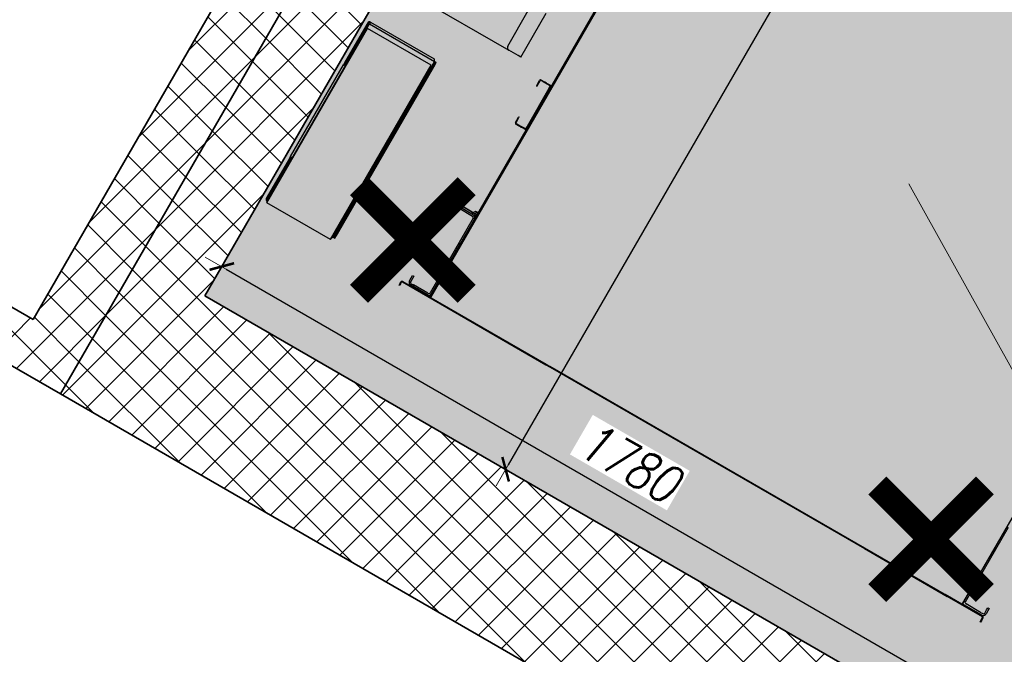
# Model space of a CAD drawing. Header units: millimetres. Extents: x 558 to 24471, y -5755 to 7551.
# Tile 5 of 36: x 23162 to 23356, y 6632 to 6757. Entities that reach past the tile are written whole.
import ezdxf

# ---------------------------------------------------------------- set-up
doc = ezdxf.new("R2010")
doc.units = ezdxf.units.MM
doc.layers.add('K_Dzwig', color=10, linetype='Continuous')
for name, color, linetype, lineweight in [('K_Grube', 4, 'Continuous', 35), ('K_Kreskowanie', 8, 'Continuous', 5), ('K_Opis_zmienny', 2, 'Continuous', 13), ('K_Wyburzenia', 8, 'Continuous', 5), ('K_Wymiarowanie', 84, 'Continuous', 13)]:
    doc.layers.add(name, color=color, linetype=linetype, lineweight=lineweight)
doc.styles.add('Zwykły 50', font='romans.shx', dxfattribs={"width": 0.8, "oblique": 10, "height": 7.5})
doc.dimstyles.new('Skala_50', dxfattribs={"dimtxt": 7.5, "dimasz": 1, "dimexe": 1.25, "dimexo": 0.625, "dimgap": 3, "dimtad": 1, "dimdec": 1, "dimlfac": 10, "dimrnd": 0.5, "dimdsep": 46, "dimtxsty": 'Zwykły 50', "dimblk": 'Wymiar', "dimcen": 2.5, "dimse1": 1, "dimse2": 1, "dimazin": 0, "dimtfac": 1, "dimtdec": 1, "dimtix": 1, "dimtmove": 0, "dimatfit": 3, "dimfxl": 1, "dimtfill": 1, "dimarcsym": 0})
pattern_1 = [(45, (2962.861, -2454.189), (-3.5921024, 3.5921024), []), (135, (2962.861, -2454.189), (-3.5921024, -3.5921024), [])]

# ---------------------------------------------------------------- blocks, each defined once
blk = doc.blocks.new('kabina')
at = {"layer": 'K_Dzwig'}
for p, q in [((17788.31, -7356.88), (17788.31, -7159.85)), ((17788.01, -7254.61), (17788.01, -7356.88)), ((17909.31, -7356.88), (17909.31, -7284.47)), ((17779.96, -7306.95), (17779.96, -7296.95)), ((17776.66, -7306.35), (17776.66, -7298.25)), ((17755.76, -7306.95), (17777.26, -7306.95)), ((17779.36, -7306.95), (17777.26, -7306.95)), ((17779.96, -7306.95), (17779.36, -7306.95)), ((17785.51, -7309.09), (17785.63, -7309.09)), ((17785.51, -7310.25), (17785.51, -7309.09)), ((17785.63, -7310.25), (17785.51, -7310.25)), ((17785.51, -7310.25), (17785.51, -7310.35)), ((17785.51, -7310.35), (17785.63, -7310.35)), ((17785.63, -7310.25), (17785.63, -7309.09)), ((17785.63, -7310.35), (17785.63, -7310.25)), ((17785.75, -7308.97), (17785.75, -7308.85)), ((17786.42, -7308.85), (17785.75, -7308.85)), ((17786.42, -7308.97), (17785.75, -7308.97)), ((17786.42, -7308.85), (17786.42, -7308.97)), ((17786.52, -7308.85), (17786.42, -7308.85)), ((17786.42, -7308.97), (17786.52, -7308.97)), ((17786.52, -7308.97), (17786.52, -7308.85)), ((17786.94, -7308.85), (17786.52, -7308.85)), ((17786.94, -7308.97), (17786.52, -7308.97)), ((17787.04, -7308.85), (17786.94, -7308.85)), ((17786.94, -7308.85), (17786.94, -7308.97)), ((17786.94, -7308.97), (17787.04, -7308.97)), ((17787.04, -7308.97), (17787.04, -7308.85)), ((17787.77, -7308.85), (17787.04, -7308.85)), ((17787.77, -7308.97), (17787.04, -7308.97)), ((17787.77, -7308.97), (17787.77, -7308.85)), ((17787.89, -7309.09), (17788.01, -7309.09)), ((17787.89, -7309.45), (17787.89, -7309.09)), ((17788.01, -7309.45), (17787.89, -7309.45)), ((17787.89, -7309.45), (17787.89, -7309.55)), ((17787.89, -7309.55), (17788.01, -7309.55)), ((17787.89, -7309.55), (17787.89, -7318.15)), ((17750.66, -7316.18), (17750.46, -7316.18)), ((17750.46, -7316.18), (17750.46, -7324.78)), ((17750.66, -7316.18), (17750.66, -7324.78)), ((17750.86, -7315.78), (17765.33, -7315.78)), ((17750.86, -7315.78), (17750.86, -7316.18)), ((17750.86, -7316.18), (17765.66, -7316.18)), ((17750.86, -7356.18), (17750.86, -7316.18)), ((17765.66, -7356.18), (17765.66, -7316.18)), ((17765.66, -7316.18), (17765.86, -7316.18)), ((17766.06, -7316.18), (17765.86, -7316.18)), ((17765.86, -7316.18), (17765.86, -7317.18)), ((17766.06, -7317.18), (17766.06, -7316.18)), ((17750.96, -7356.88), (17750.96, -7317.18)), ((17765.46, -7317.18), (17750.96, -7317.18)), ((17765.46, -7356.88), (17765.46, -7317.18)), ((17765.86, -7317.18), (17766.06, -7317.18)), ((17765.86, -7355.18), (17765.86, -7317.18)), ((17766.06, -7355.18), (17766.06, -7317.18)), ((17785.63, -7317.35), (17785.51, -7317.35)), ((17785.51, -7317.35), (17785.51, -7317.45)), ((17785.51, -7317.45), (17785.63, -7317.45)), ((17785.51, -7318.61), (17785.51, -7317.45)), ((17785.63, -7317.45), (17785.63, -7317.35)), ((17785.63, -7318.61), (17785.63, -7317.45)), ((17788.01, -7318.15), (17787.89, -7318.15)), ((17787.89, -7318.15), (17787.89, -7318.25)), ((17787.89, -7318.25), (17788.01, -7318.25)), ((17787.89, -7318.25), (17787.89, -7318.61)), ((17785.51, -7318.61), (17785.63, -7318.61)), ((17785.75, -7318.85), (17785.75, -7318.73)), ((17785.75, -7318.73), (17786.42, -7318.73)), ((17785.75, -7318.85), (17786.42, -7318.85)), ((17786.42, -7318.73), (17786.42, -7318.85)), ((17786.52, -7318.73), (17786.42, -7318.73)), ((17786.42, -7318.85), (17786.52, -7318.85)), ((17786.52, -7318.85), (17786.52, -7318.73)), ((17786.52, -7318.73), (17786.94, -7318.73)), ((17786.52, -7318.85), (17786.94, -7318.85)), ((17786.94, -7318.73), (17786.94, -7318.85)), ((17787.04, -7318.73), (17786.94, -7318.73)), ((17786.94, -7318.85), (17787.04, -7318.85)), ((17787.04, -7318.85), (17787.04, -7318.73)), ((17787.77, -7318.73), (17787.04, -7318.73)), ((17787.77, -7318.85), (17787.04, -7318.85)), ((17787.77, -7318.73), (17787.77, -7318.85)), ((17787.89, -7318.61), (17788.01, -7318.61)), ((17750.66, -7324.78), (17750.46, -7324.78)), ((17750.46, -7324.78), (17750.46, -7325.78)), ((17750.46, -7325.78), (17750.66, -7325.78)), ((17750.46, -7346.58), (17750.46, -7325.78)), ((17750.66, -7325.78), (17750.66, -7324.78)), ((17787.71, -7337.83), (17787.71, -7337.74)), ((17783.01, -7339.83), (17783.01, -7339.13)), ((17783.31, -7339.13), (17783.31, -7339.83)), ((17783.61, -7338.53), (17784.11, -7338.53)), ((17784.11, -7338.83), (17783.61, -7338.83)), ((17784.11, -7338.53), (17787.41, -7338.53)), ((17784.11, -7338.83), (17787.41, -7338.83)), ((17784.51, -7338.53), (17784.51, -7338.23)), ((17784.51, -7338.23), (17785.01, -7338.23)), ((17785.01, -7338.16), (17786.89, -7338.16)), ((17786.89, -7338.23), (17785.01, -7338.23)), ((17786.89, -7338.23), (17787.3, -7338.23)), ((17787.41, -7338.23), (17787.3, -7338.23)), ((17787.71, -7337.93), (17787.71, -7337.83)), ((17787.71, -7339.13), (17787.71, -7356.13)), ((17909.61, -7356.13), (17909.61, -7339.13)), ((17783.01, -7340.33), (17783.01, -7339.83)), ((17783.31, -7340.33), (17783.01, -7340.33)), ((17783.31, -7339.83), (17783.31, -7340.33)), ((17788.01, -7344.78), (17788.01, -7356.13)), ((17788.31, -7356.87), (17788.31, -7343.82)), ((17909.31, -7356.63), (17909.31, -7343.82)), ((17909.31, -7344.72), (17909.31, -7344.82)), ((17909.31, -7356.13), (17909.31, -7344.82)), ((17750.66, -7346.58), (17750.46, -7346.58)), ((17750.46, -7346.58), (17750.46, -7347.58)), ((17750.66, -7347.58), (17750.66, -7346.58)), ((17750.46, -7347.58), (17750.66, -7347.58)), ((17750.46, -7347.58), (17750.46, -7356.18)), ((17750.66, -7347.58), (17750.66, -7356.18)), ((17766.06, -7355.18), (17765.86, -7355.18)), ((17765.86, -7355.18), (17765.86, -7356.18)), ((17766.06, -7356.18), (17766.06, -7355.18)), ((17783.01, -7355.43), (17783.01, -7354.93)), ((17783.01, -7354.93), (17783.31, -7354.93)), ((17783.31, -7354.93), (17783.31, -7355.43)), ((17914.01, -7355.43), (17914.01, -7354.93)), ((17914.01, -7354.93), (17914.31, -7354.93)), ((17914.31, -7354.93), (17914.31, -7355.43)), ((17750.66, -7356.18), (17750.46, -7356.18)), ((17750.86, -7356.18), (17750.86, -7356.58)), ((17750.86, -7356.18), (17750.96, -7356.18)), ((17750.96, -7356.58), (17750.86, -7356.58)), ((17765.46, -7356.88), (17750.96, -7356.88)), ((17765.46, -7356.18), (17765.66, -7356.18)), ((17765.66, -7356.18), (17765.86, -7356.18)), ((17765.86, -7356.18), (17766.06, -7356.18)), ((17781.69, -7357.58), (17781.69, -7357.12)), ((17781.81, -7357.58), (17781.81, -7357.12)), ((17781.93, -7356.88), (17814.61, -7356.88)), ((17781.93, -7357), (17814.61, -7357)), ((17783.01, -7356.13), (17783.01, -7355.43)), ((17783.31, -7355.43), (17783.31, -7356.13)), ((17783.61, -7356.43), (17784.11, -7356.43)), ((17784.11, -7356.73), (17783.61, -7356.73)), ((17787.41, -7356.43), (17784.11, -7356.43)), ((17788.01, -7356.73), (17784.11, -7356.73)), ((17784.83, -7356.88), (17784.83, -7356.76)), ((17784.83, -7356.76), (17784.97, -7356.76)), ((17784.97, -7356.76), (17787.28, -7356.76)), ((17787.28, -7356.76), (17787.64, -7356.76)), ((17787.64, -7356.76), (17787.89, -7356.76)), ((17787.89, -7356.88), (17787.89, -7356.76)), ((17788.01, -7356.88), (17788.01, -7356.13)), ((17809.73, -7357), (17810.61, -7357)), ((17814.61, -7356.88), (17815.57, -7356.88)), ((17814.61, -7357), (17815.57, -7357)), ((17909.18, -7356.88), (17815.47, -7356.88)), ((17815.57, -7356.88), (17891.11, -7356.88)), ((17815.57, -7357), (17887.11, -7357)), ((17887.11, -7357), (17905.93, -7357)), ((17891.11, -7356.88), (17905.45, -7356.88)), ((17913.95, -7356.88), (17905.45, -7356.88)), ((17913.95, -7357), (17905.93, -7357)), ((17909.31, -7356.01), (17909.31, -7356.64)), ((17909.31, -7356.13), (17909.31, -7356.51)), ((17909.31, -7356.51), (17909.31, -7356.64)), ((17909.31, -7356.64), (17909.31, -7356.88)), ((17909.31, -7356.76), (17910.03, -7356.76)), ((17913.21, -7356.43), (17909.91, -7356.43)), ((17910.03, -7356.76), (17912.34, -7356.76)), ((17912.34, -7356.76), (17913.88, -7356.76)), ((17912.49, -7356.76), (17912.49, -7356.88)), ((17913.21, -7356.43), (17913.71, -7356.43)), ((17914.01, -7356.13), (17914.01, -7355.43)), ((17914.07, -7357.78), (17914.07, -7357.12)), ((17914.19, -7357.78), (17914.19, -7357.12)), ((17914.31, -7355.43), (17914.31, -7356.13)), ((17781.69, -7357.88), (17781.69, -7357.58)), ((17781.81, -7357.88), (17781.69, -7357.88)), ((17781.81, -7357.58), (17781.81, -7357.88)), ((17914.07, -7358.08), (17914.07, -7357.78)), ((17914.19, -7358.08), (17914.07, -7358.08)), ((17914.19, -7357.78), (17914.19, -7358.08))]:
    blk.add_line(p, q, dxfattribs=at)
for centre, radius, start, end in [((17777.26, -7306.35), 0.6, 180, 270), ((17785.75, -7309.09), 0.24, 90, 180), ((17785.75, -7309.09), 0.12, 90, 180), ((17787.77, -7309.09), 0.24, 0, 90), ((17787.77, -7309.09), 0.12, 0, 90), ((17750.86, -7316.18), 0.4, 90, 180), ((17750.86, -7316.18), 0.2, 90, 180), ((17785.75, -7318.61), 0.24, 180, 270), ((17785.75, -7318.61), 0.12, 180, 270), ((17787.77, -7318.61), 0.12, 270, 0), ((17787.77, -7318.61), 0.24, 270, 0), ((17785.01, -7337.66), 0.5, 180, 270), ((17783.61, -7339.13), 0.6, 90, 180), ((17783.61, -7339.13), 0.3, 90, 180), ((17786.89, -7337.66), 0.5, 270, 325.1713), ((17787.71, -7338.23), 0.5, 126.9293, 145.1713), ((17787.41, -7339.13), 0.6, 0, 90), ((17787.41, -7339.13), 0.3, 0, 90), ((17750.86, -7356.18), 0.4, 180, 270), ((17750.86, -7356.18), 0.2, 180, 270), ((17781.93, -7357.12), 0.24, 90, 180), ((17781.93, -7357.12), 0.12, 90, 180), ((17783.61, -7356.13), 0.6, 180, 270), ((17783.61, -7356.13), 0.3, 180, 270), ((17787.41, -7356.13), 0.3, 270, 0), ((17909.91, -7356.13), 0.3, 180, 270), ((17913.71, -7356.13), 0.3, 270, 0), ((17913.44, -7356), 0.872, 299.8967, 351.6756), ((17913.95, -7357.12), 0.24, 0, 90), ((17913.95, -7357.12), 0.12, 0, 90)]:
    blk.add_arc(centre, radius, start, end, dxfattribs=at)
for points, knots in [([(17765.66, -7316.18), (17765.63, -7316.13), (17765.58, -7316.03), (17765.5, -7315.9), (17765.42, -7315.81), (17765.36, -7315.78), (17765.33, -7315.78), (17765.33, -7315.78)], [0, 0, 0, 0, 0.242453, 0.485052, 0.72766, 0.970257, 1, 1, 1, 1]), ([(17788.01, -7337.83), (17788.01, -7337.81), (17788, -7337.78), (17787.97, -7337.75), (17787.91, -7337.73), (17787.84, -7337.73), (17787.75, -7337.73), (17787.64, -7337.75), (17787.53, -7337.78), (17787.45, -7337.81), (17787.41, -7337.83)], [0, 0, 0, 0, 0.12588, 0.248882, 0.370299, 0.491473, 0.613756, 0.738462, 0.86683, 1, 1, 1, 1]), ([(17787.41, -7338.53), (17787.45, -7338.53), (17787.52, -7338.52), (17787.63, -7338.49), (17787.74, -7338.43), (17787.83, -7338.36), (17787.91, -7338.27), (17787.96, -7338.16), (17788, -7338.05), (17788.01, -7337.97), (17788.01, -7337.93)], [0, 0, 0, 0, 0.12588, 0.248882, 0.370299, 0.491473, 0.613756, 0.738462, 0.86683, 1, 1, 1, 1]), ([(17787.41, -7338.23), (17787.43, -7338.23), (17787.46, -7338.22), (17787.52, -7338.21), (17787.57, -7338.18), (17787.62, -7338.14), (17787.66, -7338.1), (17787.69, -7338.04), (17787.7, -7337.98), (17787.71, -7337.95), (17787.71, -7337.93)], [0, 0, 0, 0, 0.137366, 0.262722, 0.379719, 0.492821, 0.606948, 0.726897, 0.856818, 1, 1, 1, 1]), ([(17765.46, -7356.5), (17765.47, -7356.49), (17765.51, -7356.46), (17765.57, -7356.35), (17765.63, -7356.24), (17765.65, -7356.19), (17765.66, -7356.18)], [0, 0, 0, 0, 0.153268, 0.552149, 0.951091, 1, 1, 1, 1])]:
    blk.add_open_spline(points, degree=3, knots=knots, dxfattribs=at)
blk = doc.blocks.new('Wymiar')
for p, q in [((0, -5), (0, 5)), ((-3.75, 0), (3.75, 0))]:
    blk.add_line(p, q)
at = {"const_width": 0.5}
blk.add_lwpolyline([(-1.77, -1.77), (1.77, 1.77)], dxfattribs=at)
blk = doc.blocks.new('*D711')
at = {"layer": 'Defpoints', "color": 0}
for p in [(23337.26, 6890.36), (23221.26, 6689.44), (23258.07, 6668.19)]:
    blk.add_point(p, dxfattribs=at)
at = {"layer": 'K_Wymiarowanie', "color": 0, "lineweight": -2, "ltscale": 5}
blk.add_line((23373.57, 6868.24), (23258.57, 6669.05), dxfattribs=at)
at = {"layer": 'K_Wymiarowanie', "color": 0, "linetype": 'ByBlock', "lineweight": -2}
for p, rotation in [((23374.07, 6869.1), 60.00000000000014), ((23258.07, 6668.19), 240.0000000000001)]:
    blk.add_blockref('Wymiar', p, dxfattribs=dict(at, rotation=rotation))
at = {"layer": 'K_Wymiarowanie', "color": 0, "ltscale": 5, "insert": (23310.22, 6772.02), "char_height": 7.5, "attachment_point": 5, "rotation": 60, "style": 'Zwykły 50', "bg_fill": 3, "box_fill_scale": 1.1, "bg_fill_color": 256, "bg_fill_true_color": 13158600, "bg_fill_transparency": 0}
blk.add_mtext('2320', dxfattribs=at)
blk = doc.blocks.new('*D809')
at = {"layer": 'Defpoints', "color": 0}
for p in [(23206.27, 6715.36), (23360.42, 6626.36), (23356.26, 6619.16)]:
    blk.add_point(p, dxfattribs=at)
at = {"layer": 'K_Wymiarowanie', "color": 0, "lineweight": -2, "ltscale": 5}
blk.add_line((23202.98, 6707.66), (23355.4, 6619.66), dxfattribs=at)
at = {"layer": 'K_Wymiarowanie', "color": 0, "linetype": 'ByBlock', "lineweight": -2}
for p, rotation in [((23202.11, 6708.16), 150.0000000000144), ((23356.26, 6619.16), 330.0000000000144)]:
    blk.add_blockref('Wymiar', p, dxfattribs=dict(at, rotation=rotation))
at = {"layer": 'K_Wymiarowanie', "color": 0, "ltscale": 5, "insert": (23282.56, 6669.5), "char_height": 7.5, "attachment_point": 5, "rotation": 330, "style": 'Zwykły 50', "bg_fill": 3, "box_fill_scale": 1.1, "bg_fill_color": 256, "bg_fill_true_color": 13158600, "bg_fill_transparency": 0}
blk.add_mtext('1780', dxfattribs=at)

msp = doc.modelspace()

# ---------------------------------------------------------------- hatches: boundary and pattern name
at = {"layer": 'K_Kreskowanie', "ltscale": 5}
h = msp.add_hatch(dxfattribs=at)
h.set_pattern_fill('ANSI37', color=256, scale=1.6)
h.set_pattern_definition(pattern_1)
h.paths.add_polyline_path([(23007.059, 7098.317), (22767.559, 6683.491), (22861.955, 6628.991), (22866.955, 6637.651), (22827.984, 6660.151), (22841.984, 6684.4), (22808.209, 6703.9), (22875.301, 6820.107), (22954.976, 6774.107), (22959.976, 6782.767), (22880.301, 6828.767), (23028.709, 7085.817), (23106.652, 7040.817), (23041.652, 6928.234), (23050.312, 6923.234), (23115.312, 7035.817), (23193.254, 6990.817), (23128.254, 6878.234), (23136.914, 6873.234), (23201.914, 6985.817), (23298.909, 6929.817), (23164.909, 6697.722), (23052.326, 6762.722), (22951.826, 6588.651), (22944.898, 6592.651), (22939.898, 6583.991), (22962.414, 6570.991), (22967.414, 6579.651), (22960.486, 6583.651), (22994.986, 6643.407), (23073.795, 6597.907), (23039.295, 6538.151), (23028.036, 6544.651), (23023.036, 6535.991), (23094.05, 6494.991), (23099.05, 6503.651), (23047.955, 6533.151), (23087.455, 6601.567), (23047.618, 6624.567), (23103.618, 6721.562), (23170.302, 6683.062), (23309.302, 6923.817), (23369.923, 6888.817), (23389.923, 6923.458), (23179.479, 7044.958), (23206.479, 7091.723), (23171.838, 7111.723), (23144.838, 7064.958), (23008.872, 7143.458), (22988.872, 7108.817), (23007.059, 7098.317)], is_closed=False)
h.paths.add_polyline_path([(23038.957, 6629.567), (22999.986, 6652.067), (23055.986, 6749.062), (23094.957, 6726.562), (23038.957, 6629.567)], is_closed=False, flags=16)
h.paths.add_polyline_path([(22803.209, 6695.24), (22828.324, 6680.74), (22819.324, 6665.151), (22794.209, 6679.651), (22803.209, 6695.24)], is_closed=False, flags=16)
h = msp.add_hatch(dxfattribs=at)
h.set_pattern_fill('ANSI37', color=256, scale=1.6)
h.set_pattern_definition(pattern_1)
h.paths.add_polyline_path([(23314.792, 6903.327), (23362.423, 6875.827), (23369.923, 6888.817), (23309.302, 6923.817), (23170.302, 6683.062), (23350.435, 6579.062), (23489.435, 6819.817), (23467.784, 6832.317), (23460.284, 6819.327), (23468.944, 6814.327), (23352.944, 6613.409), (23198.792, 6702.409), (23314.792, 6903.327)], is_closed=False)
at = {"layer": 'K_Wyburzenia'}
h = msp.add_hatch(dxfattribs=at)
h.set_pattern_fill('AR-CONC', color=256, scale=0.05)
h.set_pattern_definition([(50, (21774.1485, 10065.275), (9.109233, -0.796954), [0.9525, -10.4775]), (355, (21774.1485, 10065.275), (-1.76217, 9.552842), [0.762, -8.38203]), (100.45144, (21774.908, 10065.209), (7.347062, 8.755888), [0.8095, -8.904512]), (46.1842, (21774.148, 10067.815), (13.553952, -2.102116), [1.42875, -15.71625]), (96.63556, (21775.278, 10067.64), (11.870207, 12.371306), [1.21425, -13.35678]), (351.18415, (21774.148, 10067.815), (11.870207, 12.371306), [1.143, -12.572987]), (21, (21775.4185, 10067.18), (7.58072, -5.11326), [0.9525, -10.4775]), (326, (21775.4185, 10067.18), (3.090101, 9.209398), [0.762, -8.382]), (71.45145, (21776.05, 10066.754), (10.67082, 4.096138), [0.8095, -8.904497]), (37.5, (21774.1485, 10065.2752), (0.1544302, 4.227752), [0, -8.2804, 0, -8.509, 0, -8.41375]), (7.5, (21774.1485, 10065.275), (3.340983, 5.009029), [0, -4.8514, 0, -8.0899, 0, -3.20675]), (327.5, (21771.3164, 10065.2752), (6.7795298, -0.2864372), [0, -3.175, 0, -9.906, 0, -13.1445]), (317.5, (21770.0464, 10065.275), (7.406459, 1.271325), [0, -4.1275, 0, -6.5786, 0, -9.3345])])
h.paths.add_polyline_path([(23314.792, 6903.327), (23468.944, 6814.327), (23352.944, 6613.409), (23198.792, 6702.409)])

# ---------------------------------------------------------------- linework, layer by layer
at = {"layer": 'K_Grube', "ltscale": 5}
for p, q in [((23164.909, 6697.722), (23298.909, 6929.817)), ((23170.302, 6683.062), (23309.302, 6923.817)), ((23198.792, 6702.409), (23314.792, 6903.327)), ((23052.326, 6762.722), (23164.909, 6697.722)), ((23103.618, 6721.562), (23170.302, 6683.062)), ((23352.944, 6613.409), (23198.792, 6702.409)), ((23350.435, 6579.062), (23170.302, 6683.062))]:
    msp.add_line(p, q, dxfattribs=at)
at = {"layer": 'K_Opis_zmienny'}
msp.add_line((23430.959, 6556.822), (23337.54, 6724.44), dxfattribs=at)
at = {"layer": 'K_Wyburzenia'}
msp.add_lwpolyline([(23314.792, 6903.327), (23468.944, 6814.327), (23352.944, 6613.409), (23198.792, 6702.409)], close=True, dxfattribs=at)
msp.add_lwpolyline([(23314.792, 6903.327), (23468.944, 6814.327), (23352.944, 6613.409), (23198.792, 6702.409)], close=True, dxfattribs=at)
at = {"layer": 'K_Wyburzenia', "color": 9, "const_width": 5}
for points in [[(23229.166, 6723.996), (23250.379, 6702.783)], [(23250.379, 6723.996), (23229.166, 6702.783)], [(23331.357, 6664.996), (23352.57, 6643.783)], [(23352.57, 6664.996), (23331.357, 6643.783)]]:
    msp.add_lwpolyline(points, dxfattribs=at)

# ---------------------------------------------------------------- block references
at = {"layer": 'K_Grube', "rotation": 329.999999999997}
msp.add_blockref('kabina', (11516.626, 21967.44), dxfattribs=at)

# ---------------------------------------------------------------- next in the draw order: dimensions: what is measured, and where the dimension line sits
at = {"layer": 'K_Wymiarowanie', "ltscale": 5}
dim = msp.add_aligned_dim(p1=(23337.256, 6890.357), p2=(23221.256, 6689.439), distance=42.504, dimstyle='Skala_50', dxfattribs=at)
dim.commit()
dim.dimension.update_dxf_attribs({"geometry": '*D711', "text_midpoint": (23310.22, 6772.021)})

# ---------------------------------------------------------------- next in the draw order: dimensions: what is measured, and where the dimension line sits
dim = msp.add_aligned_dim(p1=(23206.27, 6715.362), p2=(23360.423, 6626.362), distance=-8.318, dimstyle='Skala_50', dxfattribs=at)
dim.commit()
dim.dimension.update_dxf_attribs({"geometry": '*D809', "text_midpoint": (23282.563, 6669.504)})

doc.saveas('drawing.dxf')
